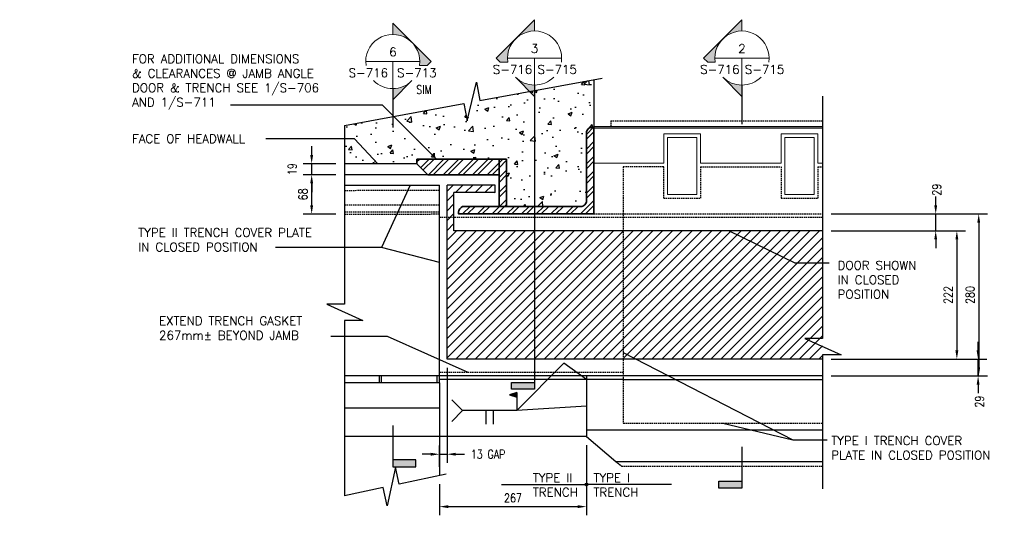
# Model space of a CAD drawing. Header units: millimetres. Extents: x -189 to 5573, y -1348 to -121.
# Tile 2 of 3: x 1575 to 3277, y -1055 to -198. Entities that reach past the tile are written whole.
import ezdxf
from ezdxf.enums import TextEntityAlignment as Align

# ---------------------------------------------------------------- set-up
doc = ezdxf.new("R2010")
doc.units = ezdxf.units.MM
doc.linetypes.add('HIDDEN', pattern=[0.375, 0.25, -0.125])
for name, color, linetype in [('G-ANNO-TTLS', 1, 'Continuous'), ('S-ANNO-DIMS', 2, 'Continuous'), ('S-ANNO-TEXT', 2, 'Continuous'), ('S-DETL-STLS', 3, 'Continuous'), ('S-SDEL-LW10', 8, 'Continuous'), ('S-SDEL-LW25', 3, 'Continuous'), ('S-SDEL-LW50', 4, 'Continuous'), ('S-SECT-CONC', 4, 'Continuous'), ('S-SECT-HIDE', 2, 'HIDDEN'), ('S-SECT-PATT', 1, 'Continuous')]:
    doc.layers.add(name, color=color, linetype=linetype)
for name, color, linetype, lineweight in [('S-ANNO-SYMB', 3, 'Continuous', 18), ('S-SDEL-LW18', 190, 'Continuous', 18), ('S-SDEL-LW35', 32, 'Continuous', 35), ('S-SDEL-TEXT', 2, 'Continuous', 25)]:
    doc.layers.add(name, color=color, linetype=linetype, lineweight=lineweight)
doc.styles.add('ROMANS', font='ROMANS.shx', dxfattribs={"width": 0.8})
doc.styles.add('STD1', font='simplex', dxfattribs={"height": 0.1})
doc.styles.add('Text', font='romans.shx', dxfattribs={"width": 0.8, "height": 3})
doc.dimstyles.new('NFL_1', dxfattribs={"dimscale": 0, "dimtxt": 3, "dimasz": 3, "dimexe": 3, "dimexo": 3, "dimgap": 1.5, "dimtad": 1, "dimdec": 0, "dimzin": 3, "dimdsep": 46, "dimtxsty": 'Text', "dimcen": 3, "dimdle": 3, "dimclrd": 1, "dimclre": 1, "dimclrt": 2, "dimadec": 0, "dimazin": 0, "dimtfac": 0.75, "dimtdec": 0, "dimtmove": 2, "dimatfit": 3, "dimfxl": 0.125, "dimtfillclr": 1, "dimfrac": 2, "dimtolj": 1, "dimtzin": 0, "dimarcsym": 1})
doc.dimstyles.get("Standard").update_dxf_attribs({"dimtxt": 0.125, "dimasz": 0.125, "dimexe": 0.18, "dimexo": 0.0625, "dimgap": 0.125, "dimtad": 0, "dimtih": 1, "dimtoh": 1, "dimdec": 4, "dimzin": 0, "dimdsep": 46, "dimtxsty": 'Text', "dimcen": 0.125, "dimclrt": 2, "dimadec": 0, "dimazin": 0, "dimtfac": 1, "dimtdec": 4, "dimtofl": 0, "dimtmove": 0, "dimatfit": 3, "dimfxl": 0.18, "dimtolj": 1, "dimtzin": 0, "dimarcsym": 0})
pattern_1 = [(45, (-26277.399, -3390.911), (-12.727922, 12.727922), []), (45, (-26268.914, -3390.911), (-12.727922, 12.727922), [])]

# ---------------------------------------------------------------- blocks, each defined once
blk = doc.blocks.new('GH2028')
h = blk.add_hatch(color=0)
h.paths.add_polyline_path([(0, 0.442), (-0.221, 0.221, -0.198912), (0, 0.312)])
h.paths.add_polyline_path([(-0.221, 0.221), (-0.442, 0), (-0.395, -0.047), (-0.309, -0.047, -0.238539)])
h.paths.add_polyline_path([(0, -0.312, -0.198912), (-0.221, -0.221), (0, -0.442)])
at = {"color": 0}
blk.add_line((-0.312, 0), (0.312, 0), dxfattribs=at)
for points in [[(-0.309, -0.047), (-0.395, -0.047), (-0.442, 0), (0, 0.442), (0, 0.312)], [(0, 0), (0, -0.442), (-0.221, -0.221)]]:
    blk.add_lwpolyline(points, dxfattribs=at)
for start, end in [(351.3339, 188.6661), (225, 315)]:
    blk.add_arc((0, 0), 0.312, start, end, dxfattribs=at)
at = {"color": 0, "linetype": 'ByBlock', "lineweight": -2, "style": 'STD1'}
blk.add_attdef('NUM', text='', height=0.1, dxfattribs=at).set_placement((-0.001, 0.06), align=Align.CENTER)
blk.add_attdef('APPLIES', text='', height=0.1, dxfattribs=at).set_placement((-0.083, -0.181), align=Align.RIGHT)
for tag, p in [('DRAWN', (0.077, -0.181)), ('NOTE', (0.244, -0.386))]:
    blk.add_attdef(tag, p, '', height=0.1, dxfattribs=at)
blk = doc.blocks.new('FLAG')
blk.add_hatch(color=0).paths.add_polyline_path([(-11.91, 8.03), (-14.29, 8.03), (-14.29, 0), (-11.91, 0)])
at = {"color": 0}
blk.add_lwpolyline([(0, 0), (-14.29, 0), (-14.29, 8.03), (-11.91, 8.03), (-11.91, 0)], dxfattribs=at)
blk = doc.blocks.new('*D55')
at = {"layer": 'Defpoints', "color": 0, "transparency": 16777216}
for p in [(2554.8, -919), (2300.8, -986.3), (2554.8, -1040)]:
    blk.add_point(p, dxfattribs=at)
at = {"layer": 'S-SDEL-LW25', "color": 1, "lineweight": -2, "transparency": 16777216}
for p, q in [((2554.8, -934), (2554.8, -1055)), ((2300.8, -1001.3), (2300.8, -1055)), ((2315.8, -1040), (2539.8, -1040))]:
    blk.add_line(p, q, dxfattribs=at)
at = {"layer": 'S-SDEL-LW25', "color": 1, "transparency": 16777216}
for points in [[(2315.8, -1037.5), (2315.8, -1042.5), (2300.8, -1040)], [(2539.8, -1037.5), (2539.8, -1042.5), (2554.8, -1040)]]:
    blk.add_solid(points, dxfattribs=at)
at = {"layer": 'S-SDEL-LW25', "color": 2, "transparency": 16777216, "insert": (2427.8, -1025), "char_height": 15, "attachment_point": 5, "style": 'Text'}
blk.add_mtext('\\A1;267', dxfattribs=at)
blk = doc.blocks.new('*D66')
at = {"layer": 'Defpoints', "color": 0, "transparency": 16777216}
for p in [(2963, -534), (2963, -814), (3233.1, -814)]:
    blk.add_point(p, dxfattribs=at)
at = {"layer": 'S-SDEL-LW25', "color": 1, "lineweight": -2, "transparency": 16777216}
for p, q in [((2978, -534), (3248.1, -534)), ((3233.1, -549), (3233.1, -799)), ((2978, -814), (3248.1, -814))]:
    blk.add_line(p, q, dxfattribs=at)
at = {"layer": 'S-SDEL-LW25', "color": 1, "transparency": 16777216}
for points in [[(3230.6, -549), (3235.6, -549), (3233.1, -534)], [(3230.6, -799), (3235.6, -799), (3233.1, -814)]]:
    blk.add_solid(points, dxfattribs=at)
at = {"layer": 'S-SDEL-LW25', "color": 2, "transparency": 16777216, "insert": (3218.1, -674), "char_height": 15, "attachment_point": 5, "rotation": 90, "style": 'Text'}
blk.add_mtext('\\A1;280', dxfattribs=at)
blk = doc.blocks.new('*D67')
at = {"layer": 'Defpoints', "color": 0, "transparency": 16777216}
for p in [(2963, -563), (2963, -785), (3195.3, -785)]:
    blk.add_point(p, dxfattribs=at)
at = {"layer": 'S-SDEL-LW25', "color": 1, "lineweight": -2, "transparency": 16777216}
for p, q in [((2978, -563), (3210.3, -563)), ((3195.3, -578), (3195.3, -770)), ((2978, -785), (3210.3, -785))]:
    blk.add_line(p, q, dxfattribs=at)
at = {"layer": 'S-SDEL-LW25', "color": 1, "transparency": 16777216}
for points in [[(3192.8, -578), (3197.8, -578), (3195.3, -563)], [(3192.8, -770), (3197.8, -770), (3195.3, -785)]]:
    blk.add_solid(points, dxfattribs=at)
at = {"layer": 'S-SDEL-LW25', "color": 2, "transparency": 16777216, "insert": (3180.3, -674), "char_height": 15, "attachment_point": 5, "rotation": 90, "style": 'Text'}
blk.add_mtext('\\A1;222', dxfattribs=at)
blk = doc.blocks.new('*D83')
at = {"layer": 'Defpoints', "color": 0, "transparency": 16777216}
for p in [(2963, -534), (3158.7, -534), (2963, -563)]:
    blk.add_point(p, dxfattribs=at)
at = {"layer": 'S-SDEL-LW25', "color": 1, "lineweight": -2, "transparency": 16777216}
for p, q in [((3158.7, -519), (3158.7, -504)), ((2978, -534), (3173.7, -534)), ((3158.7, -563), (3158.7, -534)), ((2978, -563), (3173.7, -563)), ((3158.7, -578), (3158.7, -593))]:
    blk.add_line(p, q, dxfattribs=at)
at = {"layer": 'S-SDEL-LW25', "color": 1, "transparency": 16777216}
for points in [[(3156.2, -519), (3161.2, -519), (3158.7, -534)], [(3156.2, -578), (3161.2, -578), (3158.7, -563)]]:
    blk.add_solid(points, dxfattribs=at)
at = {"layer": 'S-SDEL-LW25', "color": 2, "transparency": 16777216, "insert": (3160.4, -491.9), "char_height": 15, "attachment_point": 5, "rotation": 90, "style": 'Text'}
blk.add_mtext('\\A1;29', dxfattribs=at)
blk = doc.blocks.new('*D84')
at = {"layer": 'Defpoints', "color": 0, "transparency": 16777216}
for p in [(2963, -785), (3232, -785), (2963, -814)]:
    blk.add_point(p, dxfattribs=at)
at = {"layer": 'S-SDEL-LW25', "color": 1, "lineweight": -2, "transparency": 16777216}
for p, q in [((3232, -770), (3232, -755)), ((2978, -785), (3247, -785)), ((3232, -814), (3232, -785)), ((2978, -814), (3247, -814)), ((3232, -829), (3232, -844))]:
    blk.add_line(p, q, dxfattribs=at)
at = {"layer": 'S-SDEL-LW25', "color": 1, "transparency": 16777216}
for points in [[(3229.5, -770), (3234.5, -770), (3232, -785)], [(3229.5, -829), (3234.5, -829), (3232, -814)]]:
    blk.add_solid(points, dxfattribs=at)
at = {"layer": 'S-SDEL-LW25', "color": 2, "transparency": 16777216, "insert": (3234.4, -858.3), "char_height": 15, "attachment_point": 5, "rotation": 90, "style": 'Text'}
blk.add_mtext('\\A1;29', dxfattribs=at)
blk = doc.blocks.new('*D85')
at = {"layer": 'Defpoints', "color": 0, "transparency": 16777216}
for p in [(2313.8, -785), (2313.8, -949.4), (2300.8, -986.3)]:
    blk.add_point(p, dxfattribs=at)
at = {"layer": 'S-SDEL-LW25', "color": 1, "lineweight": -2, "transparency": 16777216}
for p, q in [((2313.8, -800), (2313.8, -964.4)), ((2300.8, -971.3), (2300.8, -934.4)), ((2285.8, -949.4), (2270.8, -949.4)), ((2300.8, -949.4), (2313.8, -949.4)), ((2328.8, -949.4), (2343.8, -949.4))]:
    blk.add_line(p, q, dxfattribs=at)
at = {"layer": 'S-SDEL-LW25', "color": 1, "transparency": 16777216}
for points in [[(2285.8, -946.9), (2285.8, -951.9), (2300.8, -949.4)], [(2328.8, -946.9), (2328.8, -951.9), (2313.8, -949.4)]]:
    blk.add_solid(points, dxfattribs=at)
at = {"layer": 'S-SDEL-LW25', "color": 2, "transparency": 16777216, "insert": (2384.8, -949.4), "char_height": 15, "attachment_point": 5, "style": 'Text'}
blk.add_mtext('\\A1;13 GAP', dxfattribs=at)
blk = doc.blocks.new('SH2070')
for p, q in [((0, 0), (-0.75, 0)), ((-0.425, 0), (-0.425, -0.187)), ((-0.327, 0), (-0.327, -0.187))]:
    blk.add_line(p, q)
blk = doc.blocks.new('SH2007')
for p, q in [((0, 0.25), (-0.1, 0.218)), ((0, 0.218), (-0.1, 0.218)), ((-0.1, 0.218), (0, 0.185)), ((-0.003, 0.246), (-0.09, 0.218)), ((-0.09, 0.218), (-0.003, 0.19)), ((-0.006, 0.24), (-0.078, 0.218)), ((-0.078, 0.218), (-0.006, 0.197)), ((-0.01, 0.234), (-0.067, 0.218)), ((-0.067, 0.218), (-0.01, 0.202)), ((-0.014, 0.228), (-0.051, 0.218)), ((-0.051, 0.218), (-0.014, 0.208)), ((-0.032, 0.22), (-0.018, 0.223)), ((-0.018, 0.213), (-0.032, 0.216)), ((-0.014, 0.208), (-0.014, 0.228)), ((-0.01, 0.202), (-0.01, 0.234)), ((-0.006, 0.197), (-0.006, 0.24)), ((-0.003, 0.19), (-0.003, 0.246)), ((0, 0.185), (0, 0.25)), ((0, 0.25), (0, 0))]:
    blk.add_line(p, q)
blk = doc.blocks.new('SH2030')
blk.add_lwpolyline([(-0.15, -0.15), (0, 0), (-0.15, 0.15)])
at = {"style": 'STD1'}
blk.add_attdef('REFE', text='', height=0.1, dxfattribs=at).set_placement((-0.098, -0.053), align=Align.RIGHT)
blk = doc.blocks.new('*D86')
at = {"layer": 'Defpoints', "color": 0, "transparency": 16777216}
for p in [(2079.8, -466), (2136.3, -466), (2136.3, -534.1)]:
    blk.add_point(p, dxfattribs=at)
at = {"layer": 'S-SDEL-LW25', "color": 1, "lineweight": -2, "transparency": 16777216}
for p, q in [((2121.3, -466), (2064.8, -466)), ((2079.8, -519.1), (2079.8, -481)), ((2121.3, -534.1), (2064.8, -534.1))]:
    blk.add_line(p, q, dxfattribs=at)
at = {"layer": 'S-SDEL-LW25', "color": 1, "transparency": 16777216}
for points in [[(2077.3, -481), (2082.3, -481), (2079.8, -466)], [(2077.3, -519.1), (2082.3, -519.1), (2079.8, -534.1)]]:
    blk.add_solid(points, dxfattribs=at)
at = {"layer": 'S-SDEL-LW25', "color": 2, "transparency": 16777216, "insert": (2064.8, -500.1), "char_height": 15, "attachment_point": 5, "rotation": 90, "style": 'Text'}
blk.add_mtext('\\A1;68', dxfattribs=at)
blk = doc.blocks.new('*D87')
at = {"layer": 'Defpoints', "color": 0, "transparency": 16777216}
for p in [(2079.8, -447), (2136.3, -447), (2136.3, -466)]:
    blk.add_point(p, dxfattribs=at)
at = {"layer": 'S-SDEL-LW25', "color": 1, "lineweight": -2, "transparency": 16777216}
for p, q in [((2079.8, -432), (2079.8, -417)), ((2121.3, -447), (2064.8, -447)), ((2079.8, -466), (2079.8, -447)), ((2121.3, -466), (2064.8, -466)), ((2079.8, -481), (2079.8, -496))]:
    blk.add_line(p, q, dxfattribs=at)
at = {"layer": 'S-SDEL-LW25', "color": 1, "transparency": 16777216}
for points in [[(2077.3, -432), (2082.3, -432), (2079.8, -447)], [(2077.3, -481), (2082.3, -481), (2079.8, -466)]]:
    blk.add_solid(points, dxfattribs=at)
at = {"layer": 'S-SDEL-LW25', "color": 2, "transparency": 16777216, "insert": (2046, -456.5), "char_height": 15, "attachment_point": 5, "rotation": 90, "style": 'Text'}
blk.add_mtext('\\A1;19', dxfattribs=at)

msp = doc.modelspace()

# ---------------------------------------------------------------- hatches: boundary and pattern name
at = {"layer": 'S-SECT-PATT'}
h = msp.add_hatch(dxfattribs=at)
h.set_pattern_fill('CONCRETE_C', color=256, scale=10, pattern_type=2)
h.set_pattern_definition([(50, (-28217.99, -3390.91), (71.72602, -6.27521), [7.5, -82.5]), (355, (-28217.99, -3390.91), (-13.87513, 75.21921), [6, -66]), (100.4514, (-28212.01, -3391.434), (57.85094, 68.94395), [6.37402, -70.11421]), (46.1842, (-28217.99, -3370.91), (106.7241, -16.5519), [11.25, -123.75]), (96.6356, (-28209.1, -3372.29), (93.46627, 97.4118), [9.56103, -105.1713]), (351.1842, (-28217.99, -3370.91), (93.4662, 97.41186), [9, -99]), (21, (-28207.99, -3375.91), (59.6907, -40.26189), [7.5, -82.5]), (326, (-28207.99, -3375.91), (24.33153, 72.515), [6, -66]), (71.4514, (-28203.016, -3379.266), (84.02226, 32.25305), [6.37402, -70.11421]), (37.5, (-28217.99, -3390.911), (1.215986, 33.289385), [0, -65.2, 0, -67, 0, -66.25]), (7.5, (-28217.99, -3390.91), (26.306954, 39.44117), [0, -38.2, 0, -63.7, 0, -25.25]), (327.5, (-28240.29, -3390.91), (53.382244, -2.255487), [0, -25, 0, -78, 0, -103.5]), (317.5, (-28250.29, -3390.91), (58.31862, 10.0105), [0, -32.5, 0, -51.8, 0, -73.5])])
h.paths.add_polyline_path([(2554.8, -394, -0.414214), (2564.8, -384), (2567.8, -384), (2567.8, -301.6), (2370.7, -337.9), (2364.9, -306.2), (2348.5, -372.9), (2343, -343), (2136.3, -381), (2136.3, -447), (2261.8, -447), (2261.8, -439), (2416.8, -439), (2416.8, -521), (2544.8, -521, 0.445926), (2554.8, -511)])
h = msp.add_hatch(dxfattribs=at)
h.set_pattern_fill('ANSI32', color=256, scale=48)
h.set_pattern_definition(pattern_1)
h.paths.add_polyline_path([(2416.8, -439), (2403.8, -439), (2403.8, -521), (2416.8, -521)], flags=17)
edge = h.paths.add_edge_path()
edge.add_line((2567.8, -444.7), (2567.8, -384))
edge.add_line((2567.8, -384), (2564.8, -384))
edge.add_arc((2564.8, -394), 10, 90, 180)
edge.add_line((2554.8, -394), (2554.8, -511))
edge.add_arc((2545.3, -511.5), 9.51, -93.0666, 3.0666, ccw=False)
edge.add_line((2544.8, -521), (2340.8, -521))
edge.add_arc((2345.1, -531.4), 11.3, 112.2069, 177.8091)
edge.add_line((2333.8, -531), (2333.8, -534))
edge.add_line((2333.8, -534), (2567.8, -534))
edge.add_line((2567.8, -534), (2567.8, -444.7))
h = msp.add_hatch(dxfattribs=at)
h.set_pattern_fill('ANSI32', color=256, scale=48)
h.set_pattern_definition(pattern_1)
h.paths.add_polyline_path([(2403.8, -439), (2261.8, -439), (2261.8, -447), (2280.8, -466), (2403.8, -466)])
h = msp.add_hatch(dxfattribs=at)
h.set_pattern_fill('ANSI31', color=256, scale=96)
h.set_pattern_definition([(45, (-22203.128, -3390.911), (-8.4852814, 8.4852814), [])])
h.paths.add_polyline_path([(2963, -563), (2325.8, -563), (2325.8, -497), (2396.8, -497), (2396.8, -484), (2313.8, -484), (2313.8, -785), (2561.8, -785), (2963, -785), (2963, -777.3)])

# ---------------------------------------------------------------- linework, layer by layer
at = {"layer": 'G-ANNO-TTLS'}
for points in [[(2220, -317.2), (2220, -384.4)], [(2465.2, -311.2), (2465.2, -765.6)], [(2823.7, -311.2), (2823.7, -378.4)]]:
    msp.add_lwpolyline(points, dxfattribs=at)
at = {"layer": 'S-DETL-STLS'}
for p, q in [((2261.8, -447), (2136.3, -447)), ((2280.8, -466), (2136.3, -466)), ((2963, -563), (2325.8, -563)), ((2963, -785), (2313.8, -785)), ((2300.8, -814), (2136.3, -814)), ((2196.8, -826), (2196.8, -814)), ((2200.8, -826), (2200.8, -814)), ((2296.8, -826), (2296.8, -814)), ((2300.8, -826), (2300.8, -814)), ((2963, -814), (2300.8, -814)), ((2300.8, -826), (2136.3, -826)), ((2618.6, -820), (2300.8, -820)), ((2300.8, -870), (2136.3, -870)), ((2554.8, -919), (2136.3, -919))]:
    msp.add_line(p, q, dxfattribs=at)
at = {"layer": 'S-SDEL-LW10'}
msp.add_line((2567.8, -385), (2963, -385), dxfattribs=at)
at = {"layer": 'S-SDEL-LW18'}
for p, q in [((2567.8, -382.6), (2963, -382.6)), ((2688.4, -395.3), (2688.4, -446.1)), ((2688.4, -395.3), (2751.9, -395.3)), ((2694.8, -401.7), (2694.8, -500.1)), ((2694.8, -401.7), (2745.6, -401.7)), ((2745.6, -401.7), (2745.6, -500.1)), ((2751.9, -395.3), (2751.9, -446.1)), ((2891.6, -395.3), (2955.1, -395.3)), ((2891.6, -395.3), (2891.6, -446.1)), ((2898, -401.7), (2898, -500.1)), ((2898, -401.7), (2948.8, -401.7)), ((2948.8, -401.7), (2948.8, -500.1)), ((2955.1, -395.3), (2955.1, -446.1)), ((2567.8, -446.1), (2688.4, -446.1)), ((2751.9, -446.1), (2891.6, -446.1)), ((2955.1, -446.1), (2963, -446.1)), ((2694.8, -500.1), (2745.6, -500.1)), ((2898, -500.1), (2948.8, -500.1))]:
    msp.add_line(p, q, dxfattribs=at)
at = {"layer": 'S-SDEL-LW25'}
for p, q in [((2136.3, -484), (2300.8, -484)), ((2300.8, -814), (2300.8, -484)), ((2396.8, -484), (2313.8, -484)), ((2313.8, -785), (2313.8, -484)), ((2396.8, -497), (2396.8, -484)), ((2325.8, -563), (2325.8, -497)), ((2396.8, -497), (2325.8, -497)), ((2300.8, -826), (2300.8, -986.3))]:
    msp.add_line(p, q, dxfattribs=at)
msp.add_circle((2554.8, -1002), 2.44, dxfattribs=at)
at = {"layer": 'S-SDEL-LW35'}
for p, q in [((2416.8, -439), (2261.8, -439)), ((2261.8, -447), (2261.8, -439)), ((2403.8, -521), (2403.8, -439)), ((2416.8, -521), (2416.8, -439)), ((2261.8, -447), (2280.8, -466)), ((2403.8, -466), (2280.8, -466))]:
    msp.add_line(p, q, dxfattribs=at)
msp.add_lwpolyline([(2544.8, -521), (2340.8, -521, 0.294326), (2333.8, -531), (2333.8, -534), (2567.8, -534), (2567.8, -384), (2564.8, -384, 0.414214), (2554.8, -394), (2554.8, -511, -0.445926)], format="xyb", close=True, dxfattribs=at)
at = {"layer": 'S-SDEL-LW50'}
for p, q in [((2554.8, -907), (2963, -907)), ((2554.8, -919), (2605.8, -962)), ((2605.8, -962), (2963, -962))]:
    msp.add_line(p, q, dxfattribs=at)
msp.add_lwpolyline([(2554.8, -814), (2554.8, -919)], dxfattribs=at)
at = {"layer": 'S-SECT-CONC'}
msp.add_line((2567.8, -301.6), (2567.8, -444.7), dxfattribs=at)
for points in [[(2136.3, -381), (2343, -343), (2348.5, -372.9), (2364.9, -306.2), (2370.7, -337.9), (2581.9, -299)], [(2963, -330.2), (2963, -749.2), (2932.6, -749.2), (2995.2, -777.5), (2963, -777.5), (2963, -1009.1)], [(2136.3, -381), (2136.3, -689.7), (2105.9, -689.7), (2168.5, -717.9), (2136.3, -717.9), (2136.3, -1021.4)], [(2312.5, -983.8), (2231, -1001.2), (2224.7, -971.5), (2210.2, -1038.6), (2203.5, -1007.1), (2136.3, -1021.4)]]:
    msp.add_lwpolyline(points, dxfattribs=at)
at = {"layer": 'S-SECT-HIDE', "ltscale": 10}
for p, q in [((2596.8, -373.1), (2596.8, -382.6)), ((2596.8, -373.1), (2963, -373.1)), ((2751.9, -452.5), (2751.9, -506.4)), ((2751.9, -452.5), (2891.6, -452.5)), ((2891.6, -452.5), (2891.6, -506.4)), ((2955.1, -452.5), (2955.1, -506.4)), ((2955.1, -452.5), (2963, -452.5)), ((2136.3, -493.1), (2300.8, -493)), ((2688.4, -506.4), (2751.9, -506.4)), ((2891.6, -506.4), (2955.1, -506.4)), ((2136.3, -518.1), (2300.8, -518)), ((2136.3, -530.1), (2300.8, -530)), ((2136.3, -534.1), (2300.8, -534)), ((2963, -540), (2300.8, -540)), ((2567.8, -534), (2963, -534)), ((2618.6, -808), (2300.8, -808)), ((2605.8, -962), (2615.7, -970)), ((2615.7, -970), (2963, -970))]:
    msp.add_line(p, q, dxfattribs=at)
at = {"layer": 'S-SECT-HIDE'}
msp.add_line((2618.6, -820), (2963, -820), dxfattribs=at)
at = {"layer": 'S-SECT-HIDE', "ltscale": 10}
msp.add_lwpolyline([(2688.4, -506.4), (2688.4, -452.5), (2618.6, -452.5), (2618.6, -895.5), (2963, -895.5)], dxfattribs=at)

# ---------------------------------------------------------------- block references
at = {"layer": 'G-ANNO-TTLS', "yscale": 5, "zscale": 5}
for p, xscale, rotation in [((2465.2, -765.6), 5, 90.00000000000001), ((2220, -899.8), -5, 270), ((2823.7, -936.5), 5, 90.00000000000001)]:
    msp.add_blockref('FLAG', p, dxfattribs=dict(at, xscale=xscale, rotation=rotation))
at = {"layer": 'S-ANNO-SYMB'}
ref = msp.add_blockref('GH2028', (2220, -270.3), dxfattribs=dict(at, xscale=-150, yscale=150, zscale=150))
ref.add_attrib('NUM', '6', dxfattribs={"layer": '0', "color": 0, "linetype": 'ByBlock', "lineweight": -2, "height": 15, "style": 'STD1'}).set_placement((2220.2, -261.3), align=Align.CENTER)
ref.add_attrib('APPLIES', 'S-713', dxfattribs={"layer": '0', "color": 0, "linetype": 'ByBlock', "lineweight": -2, "height": 15, "style": 'STD1'}).set_placement((2295.6, -297.4), align=Align.RIGHT)
ref.add_attrib('DRAWN', 'S-716', (2143.6, -297.4), dxfattribs={"layer": '0', "color": 0, "linetype": 'ByBlock', "lineweight": -2, "height": 15, "style": 'STD1'})
ref = msp.add_blockref('GH2028', (2465.2, -264.3), dxfattribs=dict(at, xscale=150, yscale=150, zscale=150))
ref.add_attrib('NUM', '3', dxfattribs={"layer": '0', "color": 0, "linetype": 'ByBlock', "lineweight": -2, "height": 15, "style": 'STD1'}).set_placement((2465.1, -255.4), align=Align.CENTER)
ref.add_attrib('APPLIES', 'S-716', dxfattribs={"layer": '0', "color": 0, "linetype": 'ByBlock', "lineweight": -2, "height": 15, "style": 'STD1'}).set_placement((2461.1, -291.5), align=Align.RIGHT)
ref.add_attrib('DRAWN', 'S-715', (2470.2, -291.5), dxfattribs={"layer": '0', "color": 0, "linetype": 'ByBlock', "lineweight": -2, "height": 15, "style": 'STD1'})
ref = msp.add_blockref('GH2028', (2823.7, -264.3), dxfattribs=dict(at, xscale=150, yscale=150, zscale=150))
ref.add_attrib('NUM', '2', dxfattribs={"layer": '0', "color": 0, "linetype": 'ByBlock', "lineweight": -2, "height": 15, "style": 'STD1'}).set_placement((2823.6, -255.4), align=Align.CENTER)
ref.add_attrib('APPLIES', 'S-716', dxfattribs={"layer": '0', "color": 0, "linetype": 'ByBlock', "lineweight": -2, "height": 15, "style": 'STD1'}).set_placement((2819.6, -291.5), align=Align.RIGHT)
ref.add_attrib('DRAWN', 'S-715', (2828.7, -291.5), dxfattribs={"layer": '0', "color": 0, "linetype": 'ByBlock', "lineweight": -2, "height": 15, "style": 'STD1'})
at = {"layer": 'S-ANNO-TEXT', "xscale": 125, "yscale": 125, "zscale": 125}
for name, p in [('SH2007', (2434.3, -873.8)), ('SH2030', (2340.6, -873.8)), ('SH2070', (2434.3, -873.8))]:
    msp.add_blockref(name, p, dxfattribs=at)

# ---------------------------------------------------------------- texts
at = {"layer": 'S-ANNO-TEXT', "insert": (2260.6, -311.5), "char_height": 15, "attachment_point": 1, "style": 'ROMANS'}
msp.add_mtext('\\A1;SIM', dxfattribs=at)
at = {"layer": 'S-SDEL-TEXT', "char_height": 15, "attachment_point": 1, "style": 'STD1'}
for s, insert, width in [('\\A1;FOR ADDITIONAL DIMENSIONS\\P& CLEARANCES @ JAMB ANGLE\\PDOOR & TRENCH SEE 1/S-706\\PAND 1/S-711', (1769.2, -258.3), 379.245), ('\\A1;FACE OF HEADWALL', (1769.2, -396.3), 226.576), ('\\A1;TYPE II TRENCH COVER PLATE \\PIN CLOSED POSITION', (1780, -558.6), 357.648), ('\\A1;DOOR SHOWN\\PIN CLOSED\\PPOSITION', (2989.1, -615.3), 184.352), ('\\A1;EXTEND TRENCH GASKET \\P267mm%%P BEYOND JAMB', (1815.9, -711.3), 298.89), ('\\A1;TYPE I TRENCH COVER\\PPLATE IN CLOSED POSITION', (2978.2, -918.4), 321.064), ('\\A1;TYPE II\\PTRENCH', (2462.2, -982.6), 226.576), ('\\A1;TYPE I\\PTRENCH', (2567, -982.6), 226.576)]:
    msp.add_mtext(s, dxfattribs=dict(at, insert=insert, width=width))

# ---------------------------------------------------------------- dimensions: what is measured, and where the dimension line sits
at = {"layer": 'S-SDEL-LW25'}
for base, p1, p2, picture, middle in [((2079.8, -447), (2136.3, -466), (2136.3, -447), '*D87', (2046, -456.5)), ((2079.8, -466), (2136.3, -534.1), (2136.3, -466), '*D86', (2064.8, -500.1)), ((3233.1, -814), (2963, -534), (2963, -814), '*D66', (3218.1, -674)), ((3195.3, -785), (2963, -563), (2963, -785), '*D67', (3180.3, -674))]:
    dim = msp.add_linear_dim(base=base, p1=p1, p2=p2, angle=90, dimstyle='NFL_1', dxfattribs=at)
    dim.commit()
    dim.dimension.update_dxf_attribs({"geometry": picture, "text_midpoint": middle})
for base, p1, p2, picture, middle in [((3158.7, -534), (2963, -563), (2963, -534), '*D83', (3160.4, -491.9)), ((3232, -785), (2963, -814), (2963, -785), '*D84', (3234.4, -858.3))]:
    dim = msp.add_linear_dim(base=base, p1=p1, p2=p2, angle=90, dimstyle='NFL_1', dxfattribs=at)
    dim.commit()
    dim.dimension.update_dxf_attribs({"geometry": picture, "text_midpoint": middle, "dimtype": 160})
dim = msp.add_linear_dim(base=(2313.8, -949.4), p1=(2300.8, -986.3), p2=(2313.8, -785), text='<> GAP', dimstyle='NFL_1', dxfattribs=at)
dim.commit()
dim.dimension.update_dxf_attribs({"geometry": '*D85', "text_midpoint": (2384.8, -949.4), "dimtype": 160})
dim = msp.add_linear_dim(base=(2554.8, -1040), p1=(2300.8, -986.3), p2=(2554.8, -919), text='267', dimstyle='NFL_1', dxfattribs=at)
dim.commit()
dim.dimension.update_dxf_attribs({"geometry": '*D55', "text_midpoint": (2427.8, -1025)})

# ---------------------------------------------------------------- leaders
at = {"layer": 'S-ANNO-DIMS'}
for points in [[(2408, -1002), (2465, -1002)], [(2422.7, -1002), (2554.8, -1002)], [(2701.7, -1002), (2644.6, -1002)]]:
    msp.add_leader(points, dimstyle='Standard', override={"dimscale": 0, "dimasz": 3, "dimgap": 1.58, "dimtad": 0}, dxfattribs=at)
at = {"layer": 'S-ANNO-TEXT', "annotation_type": 0, "has_hookline": 1}
for points, hookline_direction, text_width in [([(2295.4, -439), (2202.1, -345.9), (1939.4, -345.9)], 1, 362.9), ([(2193.9, -447), (2153.7, -403.8), (2000.7, -403.8)], 1, 226.4), ([(2800.7, -562.8), (2914.9, -618.2), (2974.4, -618.2)], 0, 147.9), ([(2300.8, -618.1), (2200.5, -592.1), (2017.5, -592.1)], 1, 347.9), ([(2350.4, -808), (2211, -745.8), (2112.8, -745.9)], 1, 283.6), ([(2790.8, -895.5), (2911.6, -924.6), (2963.6, -924.6)], 0, 312.1)]:
    msp.add_leader(points, dimstyle='Standard', override={"dimscale": 0, "dimasz": 3, "dimgap": 1.58, "dimtad": 0}, dxfattribs=dict(at, hookline_direction=hookline_direction, text_width=text_width))
at = {"layer": 'S-ANNO-TEXT'}
for points, override in [([(2250.1, -484), (2200.5, -592.1), (2023.5, -592.1)], {"dimscale": 0, "dimasz": 3, "dimgap": 1.58, "dimtad": 0}), ([(2618.6, -773.3), (2911.6, -924.6), (2971.1, -924.6)], {"dimscale": 0, "dimasz": 3, "dimtad": 0}), ([(2554.8, -820), (2515.8, -792.1), (2434.3, -873.8)], {"dimscale": 0, "dimasz": 3, "dimgap": 1.58, "dimtad": 0}), ([(2554.8, -866.5), (2434.3, -873.8)], {"dimscale": 0, "dimasz": 3, "dimgap": 1.58, "dimtad": 0})]:
    msp.add_leader(points, dimstyle='Standard', override=override, dxfattribs=at)
at = {"layer": 'S-SDEL-TEXT'}
msp.add_leader([(2687, -1002), (2554.8, -1002)], dimstyle='Standard', override={"dimscale": 0, "dimasz": 3, "dimgap": 1.58, "dimtad": 0}, dxfattribs=at)

doc.saveas('drawing.dxf')
